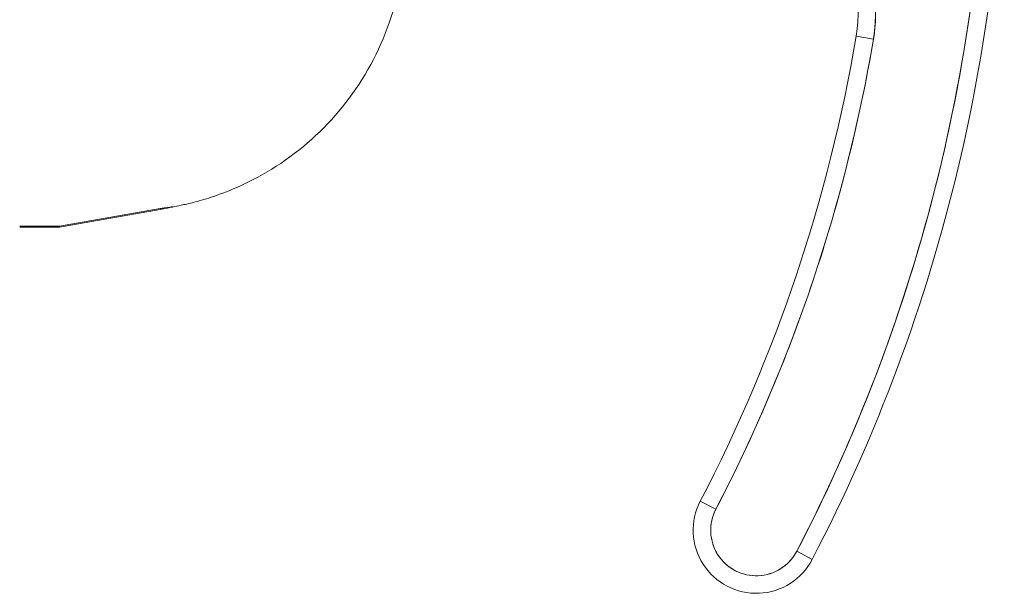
# Model space of a CAD drawing. Header units: inches. Extents: x 16 to 394, y 3 to 249.
# Tile 31 of 116: x 47.698 to 48.804, y 150.715 to 151.36. Entities that reach past the tile are written whole.
import ezdxf

# ---------------------------------------------------------------- set-up
doc = ezdxf.new("R2010")
doc.units = ezdxf.units.IN
doc.header["$LTSCALE"] = 24
doc.header["$MEASUREMENT"] = 0
doc.layers.add('Visible (ANSI)', color=7, linetype='Continuous', lineweight=5)

msp = doc.modelspace()

# ---------------------------------------------------------------- linework, layer by layer
at = {"layer": 'Visible (ANSI)'}
for p, q in [((48.63717652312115, 151.3412865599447), (48.65658796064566, 151.3380159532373)), ((48.65658796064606, 151.3380159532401), (48.6371765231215, 151.3412865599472)), ((47.85566493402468, 151.1474598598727), (47.74249018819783, 151.1275221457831)), ((47.74249018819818, 151.1265734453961), (47.85566492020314, 151.1465472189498)), ((47.74249031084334, 151.1275214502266), (47.85566505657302, 151.1474591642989)), ((47.85566504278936, 151.1465465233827), (47.74249031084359, 151.12657274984)), ((47.69783454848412, 151.1275285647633), (47.74141667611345, 151.1275285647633)), ((47.74141667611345, 151.1275285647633), (47.69783454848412, 151.1275285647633)), ((47.74249031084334, 151.1275214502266), (47.74249031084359, 151.12657274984)), ((47.74249031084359, 151.12657274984), (47.74249031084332, 151.1275214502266)), ((47.69783454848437, 151.1265656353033), (47.74141667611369, 151.1265656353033)), ((47.74141667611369, 151.1265656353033), (47.69783454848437, 151.1265656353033)), ((48.46214538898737, 150.8185868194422), (48.47961203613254, 150.8095084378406)), ((48.47961212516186, 150.8095083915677), (48.4621453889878, 150.8185868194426)), ((48.58790524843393, 150.7532224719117), (48.57043851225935, 150.7623008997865)), ((48.5704386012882, 150.7623008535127), (48.58790524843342, 150.7532224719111))]:
    msp.add_line(p, q, dxfattribs=at)
for centre, radius, start, end in [((46.89014714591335, 151.6356411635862), 1.893700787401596, 332.5366077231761, 0.7341259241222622), ((46.89014714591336, 151.635641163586), 1.913385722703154, 332.5366077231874, 0.7341259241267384), ((46.89014714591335, 151.6356411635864), 1.913385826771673, 332.5366077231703, 0.7341259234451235), ((62.987460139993, 146.1846936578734), 15.74803149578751, 159.7443408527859, 160.8285941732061), ((48.48188502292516, 151.3674514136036), 0.1771653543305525, 350.4361379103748, 84.14608275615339), ((48.48188502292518, 151.3674514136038), 0.1574803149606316, 350.4361379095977, 84.1460827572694), ((46.89014714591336, 151.6356411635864), 1.771653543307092, 332.5366077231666, 350.4361379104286), ((46.89014714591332, 151.6356411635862), 1.791338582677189, 332.5366077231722, 350.436137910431), ((48.5250253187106, 150.7859046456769), 0.0708661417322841, 152.5366068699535, 332.5366077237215), ((48.5250253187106, 150.7859046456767), 0.0511810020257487, 152.5366077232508, 332.5366077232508)]:
    msp.add_arc(centre, radius, start, end, dxfattribs=at)
for points, knots in [([(48.57043860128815, 150.7623008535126), (48.59433512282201, 150.8082819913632), (48.61627471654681, 150.8550817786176), (48.63629524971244, 150.9027909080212), (48.65631578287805, 150.9505000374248), (48.67441725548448, 150.9991185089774), (48.69048606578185, 151.0483742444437), (48.70655487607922, 151.09762997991), (48.72059102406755, 151.1475229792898), (48.73256136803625, 151.1979055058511), (48.74453171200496, 151.2482880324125), (48.75443625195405, 151.2991600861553), (48.76223923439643, 151.3503800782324), (48.77004221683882, 151.4016000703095), (48.77574364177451, 151.4531680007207), (48.77932161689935, 151.5047882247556), (48.78289959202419, 151.5564084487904), (48.78435411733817, 151.6080809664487), (48.78369249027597, 151.6599043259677)], [0, 0, 0, 0, 0.1666666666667, 0.1666666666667, 0.1666666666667, 0.3333333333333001, 0.3333333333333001, 0.3333333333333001, 0.5, 0.5, 0.5, 0.6666666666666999, 0.6666666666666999, 0.6666666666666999, 0.8333333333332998, 0.8333333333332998, 0.8333333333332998, 1, 1, 1, 1]), ([(48.49995455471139, 151.5436928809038), (48.51068634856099, 151.5425846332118), (48.52113854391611, 151.5405482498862), (48.53140392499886, 151.5375547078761), (48.5416693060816, 151.534561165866), (48.55174787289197, 151.5306104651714), (48.56136127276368, 151.5257896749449), (48.5709746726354, 151.5209688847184), (48.58012290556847, 151.51527800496), (48.58868881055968, 151.5088031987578), (48.59725471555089, 151.5023283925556), (48.60523829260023, 151.4950696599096), (48.61249738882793, 151.4871501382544), (48.61975648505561, 151.4792306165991), (48.62629110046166, 151.4706503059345), (48.6319961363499, 151.4615472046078), (48.63770117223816, 151.4524441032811), (48.64257662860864, 151.4428182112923), (48.64654155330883, 151.4328393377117), (48.65050647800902, 151.4228604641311), (48.65356087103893, 151.4125286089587), (48.65565288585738, 151.4019794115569), (48.65774490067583, 151.3914302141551), (48.65887453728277, 151.3806636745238), (48.65903152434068, 151.3699707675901), (48.65918851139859, 151.3592778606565), (48.65837284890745, 151.3486585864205), (48.65658796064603, 151.3380159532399)], [0, 0, 0, 0, 0.1111111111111, 0.1111111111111, 0.1111111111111, 0.2222222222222, 0.2222222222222, 0.2222222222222, 0.3333333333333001, 0.3333333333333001, 0.3333333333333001, 0.4444444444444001, 0.4444444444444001, 0.4444444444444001, 0.5555555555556, 0.5555555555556, 0.5555555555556, 0.6666666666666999, 0.6666666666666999, 0.6666666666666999, 0.7777777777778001, 0.7777777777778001, 0.7777777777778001, 0.8888888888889, 0.8888888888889, 0.8888888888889, 1, 1, 1, 1]), ([(48.11280874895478, 151.3562780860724), (48.10163172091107, 151.3241284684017), (48.08496072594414, 151.2934265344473), (48.04362236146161, 151.2401797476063), (48.01855685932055, 151.2168093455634), (47.97771321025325, 151.1893616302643), (47.96368968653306, 151.1814385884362), (47.93907297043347, 151.1698324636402), (47.9281822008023, 151.1654797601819), (47.91471629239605, 151.160789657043), (47.9109115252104, 151.1595600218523), (47.90343766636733, 151.1572636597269), (47.90000708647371, 151.1562993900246), (47.8941225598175, 151.1547055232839), (47.89176726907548, 151.1541125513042), (47.8863852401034, 151.1527883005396), (47.88417335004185, 151.1522895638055), (47.87760187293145, 151.1508225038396), (47.87500547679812, 151.1503028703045), (47.86841044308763, 151.1489701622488), (47.86474271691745, 151.1482547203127), (47.8605848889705, 151.1474541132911)], [1.98183795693e-05, 1.98183795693e-05, 1.98183795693e-05, 1.98183795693e-05, 0.2594486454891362, 0.2594486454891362, 0.5140598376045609, 0.5140598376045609, 0.6364958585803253, 0.6364958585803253, 0.7278090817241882, 0.7278090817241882, 0.7674022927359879, 0.7674022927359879, 0.8174566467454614, 0.8174566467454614, 0.8745129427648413, 0.8745129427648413, 0.9760948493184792, 0.9760948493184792, 1.233366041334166, 1.233366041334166, 1.582835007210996, 1.582835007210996, 1.582835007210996, 1.582835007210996]), ([(48.65658796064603, 151.3380159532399), (48.64883041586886, 151.2919848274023), (48.63930655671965, 151.2463948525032), (48.62800069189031, 151.2011771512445), (48.616694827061, 151.1559594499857), (48.60360695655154, 151.1111140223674), (48.58878415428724, 151.0668475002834), (48.57396135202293, 151.0225809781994), (48.55740361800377, 150.9788933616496), (48.53919853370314, 150.9359816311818), (48.52099344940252, 150.8930699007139), (48.50114101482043, 150.8509340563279), (48.47961203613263, 150.8095084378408)], [0, 0, 0, 0, 0.25, 0.25, 0.25, 0.5, 0.5, 0.5, 0.75, 0.75, 0.75, 1, 1, 1, 1]), ([(47.85566505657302, 151.1474591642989), (47.8620484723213, 151.1484815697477), (47.86630407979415, 151.1491294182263), (47.8684318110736, 151.1494039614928), (47.87055954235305, 151.1496785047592), (47.87055939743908, 151.1495797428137), (47.8684315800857, 151.1491039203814), (47.86630376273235, 151.1486280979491), (47.86204827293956, 151.1477752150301), (47.85566504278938, 151.1465465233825)], [0, 0, 0, 0, 0.3333333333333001, 0.3333333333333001, 0.3333333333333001, 0.6666666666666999, 0.6666666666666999, 0.6666666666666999, 1, 1, 1, 1]), ([(47.85566504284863, 151.1465465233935), (47.85802952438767, 151.1470017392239), (47.86011770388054, 151.1474082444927), (47.86191432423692, 151.147763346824), (47.86547294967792, 151.148466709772), (47.86788769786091, 151.1489684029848), (47.8690926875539, 151.1492567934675), (47.87030997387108, 151.1495481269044), (47.87029268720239, 151.1496217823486), (47.86904308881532, 151.1494781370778), (47.8678093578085, 151.1493363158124), (47.86537441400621, 151.1489826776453), (47.86180776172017, 151.1484294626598), (47.86022816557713, 151.1481844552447), (47.85842659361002, 151.1479003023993), (47.85641358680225, 151.1475788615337), (47.85616748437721, 151.147539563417), (47.85591797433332, 151.1474996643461), (47.85566505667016, 151.1474591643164)], [0, 0, 0, 0, 0.1259587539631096, 0.1259587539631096, 0.1259587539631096, 0.3754494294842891, 0.3754494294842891, 0.3754494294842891, 0.6274860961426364, 0.6274860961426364, 0.6274860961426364, 0.876322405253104, 0.876322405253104, 0.876322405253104, 0.9865268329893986, 0.9865268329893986, 0.9865268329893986, 1, 1, 1, 1]), ([(47.74249018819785, 151.1275221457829), (47.74248342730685, 151.1275217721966), (47.7424390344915, 151.127522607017), (47.74235725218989, 151.1275238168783), (47.74227546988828, 151.1275250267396), (47.74215630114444, 151.1275265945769), (47.74199951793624, 151.1275277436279), (47.74184273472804, 151.127528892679), (47.74164833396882, 151.1275296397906), (47.74141654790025, 151.1275292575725)], [0, 0, 0, 0, 0.3333333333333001, 0.3333333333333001, 0.3333333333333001, 0.6666666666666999, 0.6666666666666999, 0.6666666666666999, 1, 1, 1, 1]), ([(47.74249031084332, 151.1275214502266), (47.74248352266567, 151.1275222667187), (47.74243924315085, 151.1275230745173), (47.74235774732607, 151.1275238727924), (47.74227625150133, 151.1275246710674), (47.74215753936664, 151.127525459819), (47.74200078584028, 151.1275262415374), (47.74184403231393, 151.1275270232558), (47.74164923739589, 151.1275277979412), (47.74141667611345, 151.1275285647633)], [0, 0, 0, 0, 0.3333333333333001, 0.3333333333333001, 0.3333333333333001, 0.6666666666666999, 0.6666666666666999, 0.6666666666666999, 1, 1, 1, 1]), ([(47.74141654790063, 151.1265663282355), (47.74164942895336, 151.1265681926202), (47.74184453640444, 151.126569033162), (47.74200139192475, 151.1265694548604), (47.74215824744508, 151.1265698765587), (47.74227685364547, 151.1265698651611), (47.7423582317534, 151.1265702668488), (47.74243960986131, 151.1265706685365), (47.74248375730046, 151.1265714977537), (47.74249018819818, 151.1265734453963)], [0, 0, 0, 0, 0.3333333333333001, 0.3333333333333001, 0.3333333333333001, 0.6666666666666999, 0.6666666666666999, 0.6666666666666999, 1, 1, 1, 1]), ([(47.74141667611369, 151.1265656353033), (47.74164812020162, 151.1265663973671), (47.74184218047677, 151.126567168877), (47.74199885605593, 151.1265679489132), (47.74215553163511, 151.1265687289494), (47.74227482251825, 151.1265695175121), (47.74235673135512, 151.12657031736), (47.74243864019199, 151.1265711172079), (47.74248316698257, 151.1265719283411), (47.74249031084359, 151.12657274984)], [0, 0, 0, 0, 0.3333333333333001, 0.3333333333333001, 0.3333333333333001, 0.6666666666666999, 0.6666666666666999, 0.6666666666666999, 1, 1, 1, 1]), ([(48.47961203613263, 150.8095084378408), (48.47753041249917, 150.8054690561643), (48.47601708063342, 150.8013215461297), (48.47505983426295, 150.7969919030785), (48.47410258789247, 150.7926622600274), (48.47370142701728, 150.7881504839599), (48.47389297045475, 150.783678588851), (48.47408451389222, 150.7792066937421), (48.47486876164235, 150.774774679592), (48.47621330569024, 150.7705149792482), (48.47755784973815, 150.7662552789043), (48.47946269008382, 150.7621678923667), (48.48186481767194, 150.7583977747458), (48.48426694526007, 150.7546276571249), (48.48716636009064, 150.7511748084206), (48.49046306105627, 150.7481563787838), (48.49375976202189, 150.7451379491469), (48.49745374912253, 150.7425539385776), (48.50141945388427, 150.7404924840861), (48.50538515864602, 150.7384310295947), (48.50962258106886, 150.7368921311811), (48.51398726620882, 150.735928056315), (48.51835195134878, 150.7349639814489), (48.52284389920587, 150.7345747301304), (48.52730967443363, 150.734774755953), (48.53177544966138, 150.7349747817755), (48.5362150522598, 150.7357640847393), (48.54047390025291, 150.737111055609), (48.54473274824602, 150.7384580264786), (48.54881084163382, 150.7403626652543), (48.55258082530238, 150.742774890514), (48.55635080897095, 150.7451871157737), (48.5598126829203, 150.7481069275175), (48.56280672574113, 150.7513785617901), (48.56580076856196, 150.7546501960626), (48.56832698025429, 150.7582736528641), (48.57043860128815, 150.7623008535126)], [0, 0, 0, 0, 0.08333333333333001, 0.08333333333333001, 0.08333333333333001, 0.1666666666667, 0.1666666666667, 0.1666666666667, 0.25, 0.25, 0.25, 0.3333333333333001, 0.3333333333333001, 0.3333333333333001, 0.4166666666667, 0.4166666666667, 0.4166666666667, 0.5, 0.5, 0.5, 0.5833333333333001, 0.5833333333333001, 0.5833333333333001, 0.6666666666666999, 0.6666666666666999, 0.6666666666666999, 0.75, 0.75, 0.75, 0.8333333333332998, 0.8333333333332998, 0.8333333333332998, 0.9166666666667, 0.9166666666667, 0.9166666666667, 1, 1, 1, 1])]:
    msp.add_open_spline(points, degree=3, knots=knots, dxfattribs=at)
msp.add_open_spline([(47.86058483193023, 151.1474545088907), (47.85894672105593, 151.147138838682), (47.85730666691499, 151.146836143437), (47.85566504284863, 151.1465465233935)], degree=3, dxfattribs=at)

doc.saveas('drawing.dxf')
